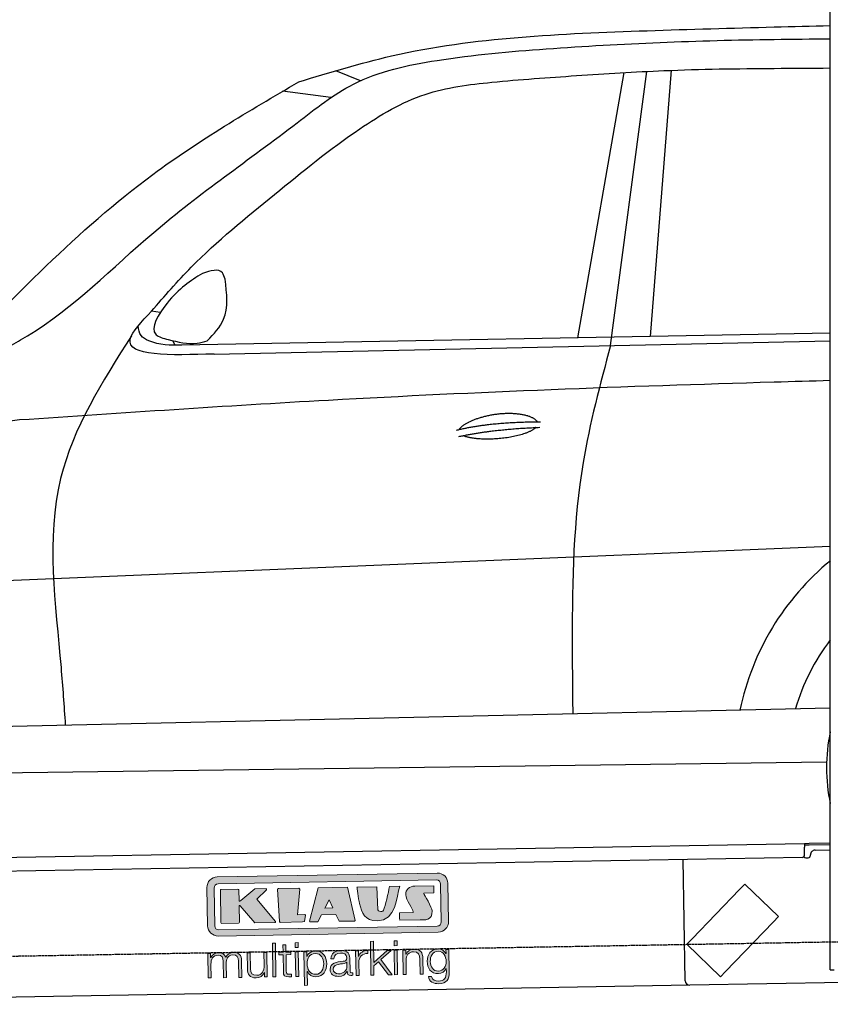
# Model space of a CAD drawing. Header units: millimetres. Extents: x 1067 to 6773, y 5791 to 11816.
# Tile 3 of 5: x 2709 to 4448, y 7998 to 10110. Entities that reach past the tile are written whole.
import ezdxf

# ---------------------------------------------------------------- set-up
doc = ezdxf.new("R2010")
doc.units = ezdxf.units.MM
doc.linetypes.add('GEN3', pattern=[6.25, 5, -1.25])
doc.layers.get('0').update_dxf_attribs({"lineweight": 25})
doc.layers.add('3', color=6, linetype='GEN3', lineweight=25)
doc.layers.add('Car', color=10, linetype='Continuous')
doc.layers.add('Logo', color=7, linetype='Continuous')

# ---------------------------------------------------------------- blocks, each defined once
blk = doc.blocks.new('KLAUS')
at = {"layer": 'Logo', "true_color": 0x7b7b7a}
h = blk.add_hatch(color=8, dxfattribs=at)
h.dxf.hatch_style = 2
edge = h.paths.add_edge_path()
edge.add_spline(control_points=[(3.6, 29.09), (2.88, 29.09), (2.3, 28.51), (2.3, 27.8), (2.3, 27.8), (2.3, 16.11), (2.3, 16.11), (2.3, 15.39), (2.88, 14.81), (3.6, 14.81), (3.6, 14.81), (71.16, 14.81), (71.16, 14.81), (71.88, 14.81), (72.46, 15.39), (72.46, 16.11), (72.46, 16.11), (72.46, 27.8), (72.46, 27.8), (72.46, 28.51), (71.88, 29.09), (71.16, 29.09), (71.16, 29.09), (3.6, 29.09), (3.6, 29.09), (3.6, 29.09), (3.6, 29.09), (3.6, 29.09)], knot_values=[0, 0, 0, 0, 1, 1, 1, 2, 2, 2, 3, 3, 3, 4, 4, 4, 5, 5, 5, 6, 6, 6, 7, 7, 7, 8, 8, 8, 9, 9, 9, 9], degree=3, periodic=0)
edge = h.paths.add_edge_path()
edge.add_spline(control_points=[(3.35, 31.23), (3.35, 31.23), (71.47, 31.23), (71.47, 31.23), (73.26, 31.23), (74.71, 29.77), (74.71, 27.99), (74.71, 27.99), (74.71, 16.17), (74.71, 16.17), (74.71, 14.38), (73.26, 12.93), (71.47, 12.93), (71.47, 12.93), (3.35, 12.93), (3.35, 12.93), (1.56, 12.93), (0.11, 14.38), (0.11, 16.17), (0.11, 16.17), (0.11, 27.99), (0.11, 27.99), (0.11, 29.77), (1.56, 31.23), (3.35, 31.23), (3.35, 31.23), (3.35, 31.23), (3.35, 31.23)], knot_values=[0, 0, 0, 0, 1, 1, 1, 2, 2, 2, 3, 3, 3, 4, 4, 4, 5, 5, 5, 6, 6, 6, 7, 7, 7, 8, 8, 8, 9, 9, 9, 9], degree=3, periodic=0)
h = blk.add_hatch(color=8, dxfattribs=at)
h.dxf.hatch_style = 2
edge = h.paths.add_edge_path()
edge.add_spline(control_points=[(4.5, 27.33), (4.5, 27.33), (9.7, 27.33), (9.7, 27.33), (9.84, 27.33), (9.96, 27.22), (9.96, 27.08), (9.96, 27.08), (9.96, 23.69), (9.96, 23.69), (9.96, 23.69), (9.94, 23.64), (10.04, 23.59), (10.14, 23.53), (10.2, 23.57), (10.2, 23.57), (10.2, 23.57), (10.51, 23.75), (10.51, 23.75), (10.51, 23.75), (14.94, 27.33), (14.94, 27.33), (14.94, 27.33), (18.41, 27.33), (18.41, 27.33), (18.41, 27.33), (18.49, 27.33), (18.56, 27.2), (18.65, 27.04), (18.53, 26.91), (18.53, 26.91), (18.53, 26.91), (15.49, 24.11), (15.49, 24.11), (15.49, 24.11), (21.14, 17.06), (21.14, 17.06), (21.14, 17.06), (21.13, 16.91), (21.13, 16.91), (21.08, 16.84), (20.99, 16.82), (20.99, 16.82), (20.99, 16.82), (14.7, 16.82), (14.7, 16.82), (14.7, 16.82), (10.26, 22.17), (10.26, 22.17), (10.26, 22.17), (10.19, 22.24), (10.08, 22.21), (9.97, 22.18), (9.96, 22.11), (9.96, 22.11), (9.96, 22.11), (9.96, 17.08), (9.96, 17.08), (9.96, 16.94), (9.84, 16.82), (9.7, 16.82), (9.7, 16.82), (4.5, 16.82), (4.5, 16.82), (4.36, 16.82), (4.25, 16.94), (4.25, 17.08), (4.25, 17.08), (4.25, 27.08), (4.25, 27.08), (4.25, 27.22), (4.36, 27.33), (4.5, 27.33), (4.5, 27.33), (4.5, 27.33), (4.5, 27.33)], knot_values=[0, 0, 0, 0, 1, 1, 1, 2, 2, 2, 3, 3, 3, 4, 4, 4, 5, 5, 5, 6, 6, 6, 7, 7, 7, 8, 8, 8, 9, 9, 9, 10, 10, 10, 11, 11, 11, 12, 12, 12, 13, 13, 13, 14, 14, 14, 15, 15, 15, 16, 16, 16, 17, 17, 17, 18, 18, 18, 19, 19, 19, 20, 20, 20, 21, 21, 21, 22, 22, 22, 23, 23, 23, 24, 24, 24, 25, 25, 25, 25], degree=3, periodic=0)
h = blk.add_hatch(color=8, dxfattribs=at)
h.dxf.hatch_style = 2
h.paths.add_polyline_path([(22.42, 17.06), (21.97, 27.15), (22.24, 27.33), (28.55, 27.33), (28.86, 26.97), (28.01, 19.08), (30.26, 19.07), (30.44, 18.95), (30.08, 16.95), (29.49, 16.82), (22.6, 16.82)])
h = blk.add_hatch(color=8, dxfattribs=at)
h.paths.add_polyline_path([(36.52, 21.01), (38.93, 21.01), (37.87, 23.57)])
h.paths.add_polyline_path([(34.52, 27.33), (43.65, 27.33), (45.76, 16.94), (45.57, 16.82), (40.83, 16.82), (39.89, 18.95), (35.42, 18.95), (34.27, 16.82), (31.78, 16.82), (31.66, 17)])
h = blk.add_hatch(color=8, dxfattribs=at)
h.dxf.hatch_style = 2
edge = h.paths.add_edge_path()
edge.add_spline(control_points=[(52.69, 27.32), (52.69, 27.32), (52.88, 20.14), (52.88, 20.14), (53.01, 19.89), (53.2, 19.77), (53.43, 19.71), (53.91, 19.59), (54.43, 19.57), (54.64, 20.03), (55.23, 21.34), (56.27, 25.45), (56.6, 27.33), (56.6, 27.33), (59.77, 27.33), (59.77, 27.33), (58.77, 23.9), (58.56, 16.82), (52.63, 16.76), (48.72, 16.72), (48.01, 19.35), (47.27, 22.24), (46.89, 23.68), (46.54, 27.33), (46.54, 27.33), (46.54, 27.33), (52.69, 27.32), (52.69, 27.32), (52.69, 27.32), (52.69, 27.32), (52.69, 27.32)], knot_values=[0, 0, 0, 0, 1, 1, 1, 2, 2, 2, 3, 3, 3, 4, 4, 4, 5, 5, 5, 6, 6, 6, 7, 7, 7, 8, 8, 8, 9, 9, 9, 10, 10, 10, 10], degree=3, periodic=0)
h = blk.add_hatch(color=8, dxfattribs=at)
h.dxf.hatch_style = 2
edge = h.paths.add_edge_path()
edge.add_spline(control_points=[(64.46, 27.33), (64.46, 27.33), (70.31, 27.33), (70.31, 27.33), (70.31, 26.52), (70.31, 26.02), (70.31, 25.12), (70.31, 25.12), (67.3, 25.12), (67.3, 25.12), (67.24, 25.04), (67.25, 25.11), (67.25, 24.91), (67.25, 24.88), (69.73, 20.38), (69.73, 19.57), (69.73, 16.4), (67.22, 16.81), (65.9, 16.82), (65.9, 16.82), (59.59, 16.82), (59.59, 16.82), (59.59, 17.76), (59.59, 18.23), (59.59, 19.14), (59.59, 19.14), (63.75, 19.14), (63.75, 19.14), (63.82, 19.22), (63.81, 19.11), (63.81, 19.31), (63.81, 20.32), (61.58, 23.06), (61.58, 24.63), (61.58, 26.33), (62.83, 27.34), (64.46, 27.33), (64.46, 27.33), (64.46, 27.33), (64.46, 27.33)], knot_values=[0, 0, 0, 0, 1, 1, 1, 2, 2, 2, 3, 3, 3, 4, 4, 4, 5, 5, 5, 6, 6, 6, 7, 7, 7, 8, 8, 8, 9, 9, 9, 10, 10, 10, 11, 11, 11, 12, 12, 12, 13, 13, 13, 13], degree=3, periodic=0)
at = {"layer": 'Logo', "true_color": 0xef7c00}
h = blk.add_hatch(color=30, dxfattribs=at)
h.dxf.hatch_style = 2
h.paths.add_polyline_path([(20.07, 0), (20.99, 0), (20.99, 10.45), (20.07, 10.45)])
h = blk.add_hatch(color=30, dxfattribs=at)
h.dxf.hatch_style = 2
edge = h.paths.add_edge_path()
edge.add_spline(control_points=[(24.22, 9.82), (24.22, 9.82), (23.3, 9.82), (23.3, 9.82), (23.3, 9.82), (23.3, 7.55), (23.3, 7.55), (23.3, 7.55), (21.98, 7.55), (21.98, 7.55), (21.98, 7.55), (21.98, 6.78), (21.98, 6.78), (21.98, 6.78), (23.3, 6.78), (23.3, 6.78), (23.3, 6.78), (23.3, 1.61), (23.3, 1.61), (23.28, 0.32), (23.71, -0.09), (24.94, -0.09), (25.22, -0.09), (25.48, -0.06), (25.76, -0.06), (25.76, -0.06), (25.76, 0.73), (25.76, 0.73), (25.5, 0.7), (25.23, 0.69), (24.97, 0.69), (24.31, 0.73), (24.22, 1.08), (24.22, 1.68), (24.22, 1.68), (24.22, 6.78), (24.22, 6.78), (24.22, 6.78), (25.76, 6.78), (25.76, 6.78), (25.76, 6.78), (25.76, 7.55), (25.76, 7.55), (25.76, 7.55), (24.22, 7.55), (24.22, 7.55), (24.22, 7.55), (24.22, 9.82), (24.22, 9.82), (24.22, 9.82), (24.22, 9.82), (24.22, 9.82)], knot_values=[0, 0, 0, 0, 1, 1, 1, 2, 2, 2, 3, 3, 3, 4, 4, 4, 5, 5, 5, 6, 6, 6, 7, 7, 7, 8, 8, 8, 9, 9, 9, 10, 10, 10, 11, 11, 11, 12, 12, 12, 13, 13, 13, 14, 14, 14, 15, 15, 15, 16, 16, 16, 17, 17, 17, 17], degree=3, periodic=0)
h = blk.add_hatch(color=30, dxfattribs=at)
h.paths.add_polyline_path([(27.1, 0), (28.03, 0), (28.03, 7.55), (27.1, 7.55)])
h.paths.add_polyline_path([(27.1, 8.98), (28.03, 8.98), (28.03, 10.45), (27.1, 10.45)])
h = blk.add_hatch(color=30, dxfattribs=at)
h.dxf.hatch_style = 2
h.paths.add_polyline_path([(50.4, 0), (51.32, 0), (51.32, 2.87), (52.82, 4.11), (55.8, 0), (56.96, 0), (53.52, 4.76), (56.74, 7.55), (55.51, 7.55), (51.32, 3.89), (51.32, 10.45), (50.4, 10.45)])
h = blk.add_hatch(color=30, dxfattribs=at)
h.paths.add_polyline_path([(57.74, 0), (58.66, 0), (58.66, 7.55), (57.74, 7.55)])
h.paths.add_polyline_path([(57.74, 8.98), (58.66, 8.98), (58.66, 10.45), (57.74, 10.45)])
h = blk.add_hatch(color=30, dxfattribs=at)
h.dxf.hatch_style = 2
edge = h.paths.add_edge_path()
edge.add_spline(control_points=[(0, 0), (0, 0), (0.92, 0), (0.92, 0), (0.92, 0), (0.92, 4.22), (0.92, 4.22), (0.94, 5.8), (1.58, 7), (3.18, 7), (4.35, 7), (4.77, 6.15), (4.76, 5.12), (4.76, 5.12), (4.76, 0), (4.76, 0), (4.76, 0), (5.68, 0), (5.68, 0), (5.68, 0), (5.68, 4.27), (5.68, 4.27), (5.68, 5.68), (6.14, 7), (7.73, 7), (9.05, 7), (9.52, 6.32), (9.52, 5.08), (9.52, 5.08), (9.52, 0), (9.52, 0), (9.52, 0), (10.44, 0), (10.44, 0), (10.44, 0), (10.44, 5.12), (10.44, 5.12), (10.44, 6.91), (9.59, 7.77), (7.94, 7.77), (6.94, 7.77), (5.99, 7.29), (5.54, 6.3), (5.26, 7.29), (4.36, 7.77), (3.37, 7.77), (2.17, 7.77), (1.38, 7.19), (0.89, 6.28), (0.89, 6.28), (0.85, 6.28), (0.85, 6.28), (0.85, 6.28), (0.85, 7.55), (0.85, 7.55), (0.85, 7.55), (0, 7.55), (0, 7.55), (0, 7.55), (0, 0), (0, 0), (0, 0), (0, 0), (0, 0)], knot_values=[0, 0, 0, 0, 1, 1, 1, 2, 2, 2, 3, 3, 3, 4, 4, 4, 5, 5, 5, 6, 6, 6, 7, 7, 7, 8, 8, 8, 9, 9, 9, 10, 10, 10, 11, 11, 11, 12, 12, 12, 13, 13, 13, 14, 14, 14, 15, 15, 15, 16, 16, 16, 17, 17, 17, 18, 18, 18, 19, 19, 19, 20, 20, 20, 21, 21, 21, 21], degree=3, periodic=0)
h = blk.add_hatch(color=30, dxfattribs=at)
h.dxf.hatch_style = 2
edge = h.paths.add_edge_path()
edge.add_spline(control_points=[(18.31, 7.55), (18.31, 7.55), (17.39, 7.55), (17.39, 7.55), (17.39, 7.55), (17.39, 3.59), (17.39, 3.59), (17.39, 2.05), (16.7, 0.56), (15.12, 0.56), (13.66, 0.56), (13.15, 1.27), (13.1, 2.64), (13.1, 2.64), (13.1, 7.55), (13.1, 7.55), (13.1, 7.55), (12.18, 7.55), (12.18, 7.55), (12.18, 7.55), (12.18, 2.65), (12.18, 2.65), (12.18, 0.89), (12.93, -0.22), (14.83, -0.22), (15.96, -0.22), (16.95, 0.35), (17.44, 1.36), (17.44, 1.36), (17.47, 1.36), (17.47, 1.36), (17.47, 1.36), (17.47, 0), (17.47, 0), (17.47, 0), (18.31, 0), (18.31, 0), (18.31, 0), (18.31, 7.55), (18.31, 7.55), (18.31, 7.55), (18.31, 7.55), (18.31, 7.55)], knot_values=[0, 0, 0, 0, 1, 1, 1, 2, 2, 2, 3, 3, 3, 4, 4, 4, 5, 5, 5, 6, 6, 6, 7, 7, 7, 8, 8, 8, 9, 9, 9, 10, 10, 10, 11, 11, 11, 12, 12, 12, 13, 13, 13, 14, 14, 14, 14], degree=3, periodic=0)
h = blk.add_hatch(color=30, dxfattribs=at)
edge = h.paths.add_edge_path()
edge.add_spline(control_points=[(35.84, 3.78), (35.84, 2.21), (35.12, 0.56), (33.37, 0.56), (31.4, 0.56), (30.72, 2.21), (30.72, 3.78), (30.72, 5.49), (31.33, 7), (33.37, 7), (35.12, 7), (35.84, 5.34), (35.84, 3.78), (35.84, 3.78), (35.84, 3.78), (35.84, 3.78)], knot_values=[0, 0, 0, 0, 1, 1, 1, 2, 2, 2, 3, 3, 3, 4, 4, 4, 5, 5, 5, 5], degree=3, periodic=0)
edge = h.paths.add_edge_path()
edge.add_spline(control_points=[(29.79, -2.8), (29.79, -2.8), (30.72, -2.8), (30.72, -2.8), (30.72, -2.8), (30.72, 1.43), (30.72, 1.43), (30.72, 1.43), (30.74, 1.43), (30.74, 1.43), (31.14, 0.35), (32.24, -0.22), (33.37, -0.22), (35.66, -0.22), (36.76, 1.64), (36.76, 3.78), (36.76, 5.91), (35.66, 7.77), (33.37, 7.77), (32.15, 7.77), (31.1, 7.14), (30.67, 6.12), (30.67, 6.12), (30.64, 6.12), (30.64, 6.12), (30.64, 6.12), (30.64, 7.55), (30.64, 7.55), (30.64, 7.55), (29.79, 7.55), (29.79, 7.55), (29.79, 7.55), (29.79, -2.8), (29.79, -2.8), (29.79, -2.8), (29.79, -2.8), (29.79, -2.8)], knot_values=[0, 0, 0, 0, 1, 1, 1, 2, 2, 2, 3, 3, 3, 4, 4, 4, 5, 5, 5, 6, 6, 6, 7, 7, 7, 8, 8, 8, 9, 9, 9, 10, 10, 10, 11, 11, 11, 12, 12, 12, 12], degree=3, periodic=0)
h = blk.add_hatch(color=30, dxfattribs=at)
edge = h.paths.add_edge_path()
edge.add_spline(control_points=[(43.03, 2.93), (43.04, 1.45), (41.8, 0.56), (40.39, 0.56), (39.53, 0.56), (38.71, 1.13), (38.71, 2.05), (38.71, 3.53), (40.66, 3.51), (42.22, 3.79), (42.47, 3.84), (42.88, 3.91), (43, 4.13), (43, 4.13), (43.03, 4.13), (43.03, 4.13), (43.03, 4.13), (43.03, 2.93), (43.03, 2.93), (43.03, 2.93), (43.03, 2.93), (43.03, 2.93)], knot_values=[0, 0, 0, 0, 1, 1, 1, 2, 2, 2, 3, 3, 3, 4, 4, 4, 5, 5, 5, 6, 6, 6, 7, 7, 7, 7], degree=3, periodic=0)
edge = h.paths.add_edge_path()
edge.add_spline(control_points=[(39.03, 5.24), (39.06, 6.47), (39.91, 7), (41.05, 7), (42.14, 7), (43.03, 6.69), (43.03, 5.45), (43.03, 4.61), (42.6, 4.51), (41.84, 4.42), (39.85, 4.19), (37.79, 4.11), (37.79, 1.99), (37.79, 0.47), (38.93, -0.22), (40.32, -0.22), (41.77, -0.22), (42.43, 0.34), (43.07, 1.32), (43.07, 1.32), (43.1, 1.32), (43.1, 1.32), (43.1, 0.53), (43.25, 0), (44.19, 0), (44.43, 0), (44.58, 0.01), (44.79, 0.06), (44.79, 0.06), (44.79, 0.83), (44.79, 0.83), (44.71, 0.81), (44.6, 0.78), (44.49, 0.78), (44.13, 0.78), (43.95, 0.98), (43.95, 1.33), (43.95, 1.33), (43.95, 5.34), (43.95, 5.34), (43.95, 7.36), (42.5, 7.77), (41.17, 7.77), (39.44, 7.77), (38.2, 7.01), (38.11, 5.24), (38.11, 5.24), (39.03, 5.24), (39.03, 5.24), (39.03, 5.24), (39.03, 5.24), (39.03, 5.24)], knot_values=[0, 0, 0, 0, 1, 1, 1, 2, 2, 2, 3, 3, 3, 4, 4, 4, 5, 5, 5, 6, 6, 6, 7, 7, 7, 8, 8, 8, 9, 9, 9, 10, 10, 10, 11, 11, 11, 12, 12, 12, 13, 13, 13, 14, 14, 14, 15, 15, 15, 16, 16, 16, 17, 17, 17, 17], degree=3, periodic=0)
h = blk.add_hatch(color=30, dxfattribs=at)
h.dxf.hatch_style = 2
edge = h.paths.add_edge_path()
edge.add_spline(control_points=[(45.79, 0), (45.79, 0), (46.71, 0), (46.71, 0), (46.71, 0), (46.71, 4.03), (46.71, 4.03), (46.71, 5.59), (47.85, 6.82), (49.52, 6.73), (49.52, 6.73), (49.52, 7.66), (49.52, 7.66), (48.16, 7.72), (47.14, 7), (46.67, 5.78), (46.67, 5.78), (46.64, 5.78), (46.64, 5.78), (46.64, 5.78), (46.64, 7.55), (46.64, 7.55), (46.64, 7.55), (45.79, 7.55), (45.79, 7.55), (45.79, 7.55), (45.79, 0), (45.79, 0), (45.79, 0), (45.79, 0), (45.79, 0)], knot_values=[0, 0, 0, 0, 1, 1, 1, 2, 2, 2, 3, 3, 3, 4, 4, 4, 5, 5, 5, 6, 6, 6, 7, 7, 7, 8, 8, 8, 9, 9, 9, 10, 10, 10, 10], degree=3, periodic=0)
h = blk.add_hatch(color=30, dxfattribs=at)
h.dxf.hatch_style = 2
edge = h.paths.add_edge_path()
edge.add_spline(control_points=[(60.41, 0), (60.41, 0), (61.33, 0), (61.33, 0), (61.33, 0), (61.33, 4.41), (61.33, 4.41), (61.36, 5.89), (62.24, 7), (63.7, 7), (65.2, 7), (65.62, 6.02), (65.62, 4.71), (65.62, 4.71), (65.62, 0), (65.62, 0), (65.62, 0), (66.54, 0), (66.54, 0), (66.54, 0), (66.54, 4.86), (66.54, 4.86), (66.54, 6.66), (65.9, 7.77), (63.78, 7.77), (62.71, 7.77), (61.7, 7.16), (61.36, 6.25), (61.36, 6.25), (61.33, 6.25), (61.33, 6.25), (61.33, 6.25), (61.33, 7.55), (61.33, 7.55), (61.33, 7.55), (60.41, 7.55), (60.41, 7.55), (60.41, 7.55), (60.41, 0), (60.41, 0), (60.41, 0), (60.41, 0), (60.41, 0)], knot_values=[0, 0, 0, 0, 1, 1, 1, 2, 2, 2, 3, 3, 3, 4, 4, 4, 5, 5, 5, 6, 6, 6, 7, 7, 7, 8, 8, 8, 9, 9, 9, 10, 10, 10, 11, 11, 11, 12, 12, 12, 13, 13, 13, 14, 14, 14, 14], degree=3, periodic=0)
h = blk.add_hatch(color=30, dxfattribs=at)
edge = h.paths.add_edge_path()
edge.add_spline(control_points=[(71.32, 0.86), (69.62, 0.86), (68.83, 2.34), (68.83, 3.86), (68.83, 5.43), (69.56, 7), (71.32, 7), (73.06, 7), (73.75, 5.34), (73.75, 3.86), (73.75, 2.33), (72.91, 0.86), (71.32, 0.86), (71.32, 0.86), (71.32, 0.86), (71.32, 0.86)], knot_values=[0, 0, 0, 0, 1, 1, 1, 2, 2, 2, 3, 3, 3, 4, 4, 4, 5, 5, 5, 5], degree=3, periodic=0)
edge = h.paths.add_edge_path()
edge.add_spline(control_points=[(74.67, 7.55), (74.67, 7.55), (73.75, 7.55), (73.75, 7.55), (73.75, 7.55), (73.75, 6.25), (73.75, 6.25), (73.75, 6.25), (73.72, 6.25), (73.72, 6.25), (73.35, 7.09), (72.41, 7.77), (71.32, 7.77), (69.13, 7.77), (67.9, 6.05), (67.9, 3.97), (67.9, 1.82), (68.9, 0.09), (71.32, 0.09), (72.4, 0.09), (73.29, 0.72), (73.72, 1.64), (73.72, 1.64), (73.75, 1.64), (73.75, 1.64), (73.75, 1.64), (73.75, 0.61), (73.75, 0.61), (73.75, -1.23), (73.01, -2.24), (71.32, -2.24), (70.29, -2.24), (69.31, -1.85), (69.1, -0.73), (69.1, -0.73), (68.18, -0.73), (68.18, -0.73), (68.31, -2.34), (69.81, -3.02), (71.32, -3.02), (73.79, -3.02), (74.65, -1.64), (74.67, 0.61), (74.67, 0.61), (74.67, 7.55), (74.67, 7.55), (74.67, 7.55), (74.67, 7.55), (74.67, 7.55)], knot_values=[0, 0, 0, 0, 1, 1, 1, 2, 2, 2, 3, 3, 3, 4, 4, 4, 5, 5, 5, 6, 6, 6, 7, 7, 7, 8, 8, 8, 9, 9, 9, 10, 10, 10, 11, 11, 11, 12, 12, 12, 13, 13, 13, 14, 14, 14, 15, 15, 15, 16, 16, 16, 16], degree=3, periodic=0)
at = {"layer": 'Logo', "lineweight": 0}
for points in [[(22.42, 17.06), (21.97, 27.15), (22.24, 27.33), (28.55, 27.33), (28.86, 26.97), (28.01, 19.08), (30.26, 19.07), (30.44, 18.95), (30.08, 16.95), (29.49, 16.82), (22.6, 16.82), (22.42, 17.06), (22.42, 17.06)], [(34.52, 27.33), (43.65, 27.33), (45.76, 16.94), (45.57, 16.82), (40.83, 16.82), (39.89, 18.95), (35.42, 18.95), (34.27, 16.82), (31.78, 16.82), (31.66, 17), (34.52, 27.33), (34.52, 27.33)], [(36.52, 21.01), (38.93, 21.01), (37.87, 23.57), (36.52, 21.01), (36.52, 21.01)], [(20.07, 0), (20.99, 0), (20.99, 10.45), (20.07, 10.45), (20.07, 0), (20.07, 0)], [(27.1, 8.98), (28.03, 8.98), (28.03, 10.45), (27.1, 10.45), (27.1, 8.98), (27.1, 8.98)], [(50.4, 0), (51.32, 0), (51.32, 2.87), (52.82, 4.11), (55.8, 0), (56.96, 0), (53.52, 4.76), (56.74, 7.55), (55.51, 7.55), (51.32, 3.89), (51.32, 10.45), (50.4, 10.45), (50.4, 0), (50.4, 0)], [(57.74, 8.98), (58.66, 8.98), (58.66, 10.45), (57.74, 10.45), (57.74, 8.98), (57.74, 8.98)], [(27.1, 0), (28.03, 0), (28.03, 7.55), (27.1, 7.55), (27.1, 0), (27.1, 0)], [(57.74, 0), (58.66, 0), (58.66, 7.55), (57.74, 7.55), (57.74, 0), (57.74, 0)]]:
    blk.add_lwpolyline(points, dxfattribs=at)
for points, knots in [([(3.35, 31.23), (3.35, 31.23), (71.47, 31.23), (71.47, 31.23), (73.26, 31.23), (74.71, 29.77), (74.71, 27.99), (74.71, 27.99), (74.71, 16.17), (74.71, 16.17), (74.71, 14.38), (73.26, 12.93), (71.47, 12.93), (71.47, 12.93), (3.35, 12.93), (3.35, 12.93), (1.56, 12.93), (0.11, 14.38), (0.11, 16.17), (0.11, 16.17), (0.11, 27.99), (0.11, 27.99), (0.11, 29.77), (1.56, 31.23), (3.35, 31.23), (3.35, 31.23), (3.35, 31.23), (3.35, 31.23)], [0, 0, 0, 0, 1, 1, 1, 2, 2, 2, 3, 3, 3, 4, 4, 4, 5, 5, 5, 6, 6, 6, 7, 7, 7, 8, 8, 8, 9, 9, 9, 9]), ([(3.6, 29.09), (2.88, 29.09), (2.3, 28.51), (2.3, 27.8), (2.3, 27.8), (2.3, 16.11), (2.3, 16.11), (2.3, 15.39), (2.88, 14.81), (3.6, 14.81), (3.6, 14.81), (71.16, 14.81), (71.16, 14.81), (71.88, 14.81), (72.46, 15.39), (72.46, 16.11), (72.46, 16.11), (72.46, 27.8), (72.46, 27.8), (72.46, 28.51), (71.88, 29.09), (71.16, 29.09), (71.16, 29.09), (3.6, 29.09), (3.6, 29.09), (3.6, 29.09), (3.6, 29.09), (3.6, 29.09)], [0, 0, 0, 0, 1, 1, 1, 2, 2, 2, 3, 3, 3, 4, 4, 4, 5, 5, 5, 6, 6, 6, 7, 7, 7, 8, 8, 8, 9, 9, 9, 9]), ([(4.5, 27.33), (4.5, 27.33), (9.7, 27.33), (9.7, 27.33), (9.84, 27.33), (9.96, 27.22), (9.96, 27.08), (9.96, 27.08), (9.96, 23.69), (9.96, 23.69), (9.96, 23.69), (9.94, 23.64), (10.04, 23.59), (10.14, 23.53), (10.2, 23.57), (10.2, 23.57), (10.2, 23.57), (10.51, 23.75), (10.51, 23.75), (10.51, 23.75), (14.94, 27.33), (14.94, 27.33), (14.94, 27.33), (18.41, 27.33), (18.41, 27.33), (18.41, 27.33), (18.49, 27.33), (18.56, 27.2), (18.65, 27.04), (18.53, 26.91), (18.53, 26.91), (18.53, 26.91), (15.49, 24.11), (15.49, 24.11), (15.49, 24.11), (21.14, 17.06), (21.14, 17.06), (21.14, 17.06), (21.13, 16.91), (21.13, 16.91), (21.08, 16.84), (20.99, 16.82), (20.99, 16.82), (20.99, 16.82), (14.7, 16.82), (14.7, 16.82), (14.7, 16.82), (10.26, 22.17), (10.26, 22.17), (10.26, 22.17), (10.19, 22.24), (10.08, 22.21), (9.97, 22.18), (9.96, 22.11), (9.96, 22.11), (9.96, 22.11), (9.96, 17.08), (9.96, 17.08), (9.96, 16.94), (9.84, 16.82), (9.7, 16.82), (9.7, 16.82), (4.5, 16.82), (4.5, 16.82), (4.36, 16.82), (4.25, 16.94), (4.25, 17.08), (4.25, 17.08), (4.25, 27.08), (4.25, 27.08), (4.25, 27.22), (4.36, 27.33), (4.5, 27.33), (4.5, 27.33), (4.5, 27.33), (4.5, 27.33)], [0, 0, 0, 0, 1, 1, 1, 2, 2, 2, 3, 3, 3, 4, 4, 4, 5, 5, 5, 6, 6, 6, 7, 7, 7, 8, 8, 8, 9, 9, 9, 10, 10, 10, 11, 11, 11, 12, 12, 12, 13, 13, 13, 14, 14, 14, 15, 15, 15, 16, 16, 16, 17, 17, 17, 18, 18, 18, 19, 19, 19, 20, 20, 20, 21, 21, 21, 22, 22, 22, 23, 23, 23, 24, 24, 24, 25, 25, 25, 25]), ([(52.69, 27.32), (52.69, 27.32), (52.88, 20.14), (52.88, 20.14), (53.01, 19.89), (53.2, 19.77), (53.43, 19.71), (53.91, 19.59), (54.43, 19.57), (54.64, 20.03), (55.23, 21.34), (56.27, 25.45), (56.6, 27.33), (56.6, 27.33), (59.77, 27.33), (59.77, 27.33), (58.77, 23.9), (58.56, 16.82), (52.63, 16.76), (48.72, 16.72), (48.01, 19.35), (47.27, 22.24), (46.89, 23.68), (46.54, 27.33), (46.54, 27.33), (46.54, 27.33), (52.69, 27.32), (52.69, 27.32), (52.69, 27.32), (52.69, 27.32), (52.69, 27.32)], [0, 0, 0, 0, 1, 1, 1, 2, 2, 2, 3, 3, 3, 4, 4, 4, 5, 5, 5, 6, 6, 6, 7, 7, 7, 8, 8, 8, 9, 9, 9, 10, 10, 10, 10]), ([(64.46, 27.33), (64.46, 27.33), (70.31, 27.33), (70.31, 27.33), (70.31, 26.52), (70.31, 26.02), (70.31, 25.12), (70.31, 25.12), (67.3, 25.12), (67.3, 25.12), (67.24, 25.04), (67.25, 25.11), (67.25, 24.91), (67.25, 24.88), (69.73, 20.38), (69.73, 19.57), (69.73, 16.4), (67.22, 16.81), (65.9, 16.82), (65.9, 16.82), (59.59, 16.82), (59.59, 16.82), (59.59, 17.76), (59.59, 18.23), (59.59, 19.14), (59.59, 19.14), (63.75, 19.14), (63.75, 19.14), (63.82, 19.22), (63.81, 19.11), (63.81, 19.31), (63.81, 20.32), (61.58, 23.06), (61.58, 24.63), (61.58, 26.33), (62.83, 27.34), (64.46, 27.33), (64.46, 27.33), (64.46, 27.33), (64.46, 27.33)], [0, 0, 0, 0, 1, 1, 1, 2, 2, 2, 3, 3, 3, 4, 4, 4, 5, 5, 5, 6, 6, 6, 7, 7, 7, 8, 8, 8, 9, 9, 9, 10, 10, 10, 11, 11, 11, 12, 12, 12, 13, 13, 13, 13]), ([(24.22, 9.82), (24.22, 9.82), (23.3, 9.82), (23.3, 9.82), (23.3, 9.82), (23.3, 7.55), (23.3, 7.55), (23.3, 7.55), (21.98, 7.55), (21.98, 7.55), (21.98, 7.55), (21.98, 6.78), (21.98, 6.78), (21.98, 6.78), (23.3, 6.78), (23.3, 6.78), (23.3, 6.78), (23.3, 1.61), (23.3, 1.61), (23.28, 0.32), (23.71, -0.09), (24.94, -0.09), (25.22, -0.09), (25.48, -0.06), (25.76, -0.06), (25.76, -0.06), (25.76, 0.73), (25.76, 0.73), (25.5, 0.7), (25.23, 0.69), (24.97, 0.69), (24.31, 0.73), (24.22, 1.08), (24.22, 1.68), (24.22, 1.68), (24.22, 6.78), (24.22, 6.78), (24.22, 6.78), (25.76, 6.78), (25.76, 6.78), (25.76, 6.78), (25.76, 7.55), (25.76, 7.55), (25.76, 7.55), (24.22, 7.55), (24.22, 7.55), (24.22, 7.55), (24.22, 9.82), (24.22, 9.82), (24.22, 9.82), (24.22, 9.82), (24.22, 9.82)], [0, 0, 0, 0, 1, 1, 1, 2, 2, 2, 3, 3, 3, 4, 4, 4, 5, 5, 5, 6, 6, 6, 7, 7, 7, 8, 8, 8, 9, 9, 9, 10, 10, 10, 11, 11, 11, 12, 12, 12, 13, 13, 13, 14, 14, 14, 15, 15, 15, 16, 16, 16, 17, 17, 17, 17]), ([(0, 0), (0, 0), (0.92, 0), (0.92, 0), (0.92, 0), (0.92, 4.22), (0.92, 4.22), (0.94, 5.8), (1.58, 7), (3.18, 7), (4.35, 7), (4.77, 6.15), (4.76, 5.12), (4.76, 5.12), (4.76, 0), (4.76, 0), (4.76, 0), (5.68, 0), (5.68, 0), (5.68, 0), (5.68, 4.27), (5.68, 4.27), (5.68, 5.68), (6.14, 7), (7.73, 7), (9.05, 7), (9.52, 6.32), (9.52, 5.08), (9.52, 5.08), (9.52, 0), (9.52, 0), (9.52, 0), (10.44, 0), (10.44, 0), (10.44, 0), (10.44, 5.12), (10.44, 5.12), (10.44, 6.91), (9.59, 7.77), (7.94, 7.77), (6.94, 7.77), (5.99, 7.29), (5.54, 6.3), (5.26, 7.29), (4.36, 7.77), (3.37, 7.77), (2.17, 7.77), (1.38, 7.19), (0.89, 6.28), (0.89, 6.28), (0.85, 6.28), (0.85, 6.28), (0.85, 6.28), (0.85, 7.55), (0.85, 7.55), (0.85, 7.55), (0, 7.55), (0, 7.55), (0, 7.55), (0, 0), (0, 0), (0, 0), (0, 0), (0, 0)], [0, 0, 0, 0, 1, 1, 1, 2, 2, 2, 3, 3, 3, 4, 4, 4, 5, 5, 5, 6, 6, 6, 7, 7, 7, 8, 8, 8, 9, 9, 9, 10, 10, 10, 11, 11, 11, 12, 12, 12, 13, 13, 13, 14, 14, 14, 15, 15, 15, 16, 16, 16, 17, 17, 17, 18, 18, 18, 19, 19, 19, 20, 20, 20, 21, 21, 21, 21]), ([(18.31, 7.55), (18.31, 7.55), (17.39, 7.55), (17.39, 7.55), (17.39, 7.55), (17.39, 3.59), (17.39, 3.59), (17.39, 2.05), (16.7, 0.56), (15.12, 0.56), (13.66, 0.56), (13.15, 1.27), (13.1, 2.64), (13.1, 2.64), (13.1, 7.55), (13.1, 7.55), (13.1, 7.55), (12.18, 7.55), (12.18, 7.55), (12.18, 7.55), (12.18, 2.65), (12.18, 2.65), (12.18, 0.89), (12.93, -0.22), (14.83, -0.22), (15.96, -0.22), (16.95, 0.35), (17.44, 1.36), (17.44, 1.36), (17.47, 1.36), (17.47, 1.36), (17.47, 1.36), (17.47, 0), (17.47, 0), (17.47, 0), (18.31, 0), (18.31, 0), (18.31, 0), (18.31, 7.55), (18.31, 7.55), (18.31, 7.55), (18.31, 7.55), (18.31, 7.55)], [0, 0, 0, 0, 1, 1, 1, 2, 2, 2, 3, 3, 3, 4, 4, 4, 5, 5, 5, 6, 6, 6, 7, 7, 7, 8, 8, 8, 9, 9, 9, 10, 10, 10, 11, 11, 11, 12, 12, 12, 13, 13, 13, 14, 14, 14, 14]), ([(29.79, -2.8), (29.79, -2.8), (30.72, -2.8), (30.72, -2.8), (30.72, -2.8), (30.72, 1.43), (30.72, 1.43), (30.72, 1.43), (30.74, 1.43), (30.74, 1.43), (31.14, 0.35), (32.24, -0.22), (33.37, -0.22), (35.66, -0.22), (36.76, 1.64), (36.76, 3.78), (36.76, 5.91), (35.66, 7.77), (33.37, 7.77), (32.15, 7.77), (31.1, 7.14), (30.67, 6.12), (30.67, 6.12), (30.64, 6.12), (30.64, 6.12), (30.64, 6.12), (30.64, 7.55), (30.64, 7.55), (30.64, 7.55), (29.79, 7.55), (29.79, 7.55), (29.79, 7.55), (29.79, -2.8), (29.79, -2.8), (29.79, -2.8), (29.79, -2.8), (29.79, -2.8)], [0, 0, 0, 0, 1, 1, 1, 2, 2, 2, 3, 3, 3, 4, 4, 4, 5, 5, 5, 6, 6, 6, 7, 7, 7, 8, 8, 8, 9, 9, 9, 10, 10, 10, 11, 11, 11, 12, 12, 12, 12]), ([(35.84, 3.78), (35.84, 2.21), (35.12, 0.56), (33.37, 0.56), (31.4, 0.56), (30.72, 2.21), (30.72, 3.78), (30.72, 5.49), (31.33, 7), (33.37, 7), (35.12, 7), (35.84, 5.34), (35.84, 3.78), (35.84, 3.78), (35.84, 3.78), (35.84, 3.78)], [0, 0, 0, 0, 1, 1, 1, 2, 2, 2, 3, 3, 3, 4, 4, 4, 5, 5, 5, 5]), ([(39.03, 5.24), (39.06, 6.47), (39.91, 7), (41.05, 7), (42.14, 7), (43.03, 6.69), (43.03, 5.45), (43.03, 4.61), (42.6, 4.51), (41.84, 4.42), (39.85, 4.19), (37.79, 4.11), (37.79, 1.99), (37.79, 0.47), (38.93, -0.22), (40.32, -0.22), (41.77, -0.22), (42.43, 0.34), (43.07, 1.32), (43.07, 1.32), (43.1, 1.32), (43.1, 1.32), (43.1, 0.53), (43.25, 0), (44.19, 0), (44.43, 0), (44.58, 0.01), (44.79, 0.06), (44.79, 0.06), (44.79, 0.83), (44.79, 0.83), (44.71, 0.81), (44.6, 0.78), (44.49, 0.78), (44.13, 0.78), (43.95, 0.98), (43.95, 1.33), (43.95, 1.33), (43.95, 5.34), (43.95, 5.34), (43.95, 7.36), (42.5, 7.77), (41.17, 7.77), (39.44, 7.77), (38.2, 7.01), (38.11, 5.24), (38.11, 5.24), (39.03, 5.24), (39.03, 5.24), (39.03, 5.24), (39.03, 5.24), (39.03, 5.24)], [0, 0, 0, 0, 1, 1, 1, 2, 2, 2, 3, 3, 3, 4, 4, 4, 5, 5, 5, 6, 6, 6, 7, 7, 7, 8, 8, 8, 9, 9, 9, 10, 10, 10, 11, 11, 11, 12, 12, 12, 13, 13, 13, 14, 14, 14, 15, 15, 15, 16, 16, 16, 17, 17, 17, 17]), ([(45.79, 0), (45.79, 0), (46.71, 0), (46.71, 0), (46.71, 0), (46.71, 4.03), (46.71, 4.03), (46.71, 5.59), (47.85, 6.82), (49.52, 6.73), (49.52, 6.73), (49.52, 7.66), (49.52, 7.66), (48.16, 7.72), (47.14, 7), (46.67, 5.78), (46.67, 5.78), (46.64, 5.78), (46.64, 5.78), (46.64, 5.78), (46.64, 7.55), (46.64, 7.55), (46.64, 7.55), (45.79, 7.55), (45.79, 7.55), (45.79, 7.55), (45.79, 0), (45.79, 0), (45.79, 0), (45.79, 0), (45.79, 0)], [0, 0, 0, 0, 1, 1, 1, 2, 2, 2, 3, 3, 3, 4, 4, 4, 5, 5, 5, 6, 6, 6, 7, 7, 7, 8, 8, 8, 9, 9, 9, 10, 10, 10, 10]), ([(60.41, 0), (60.41, 0), (61.33, 0), (61.33, 0), (61.33, 0), (61.33, 4.41), (61.33, 4.41), (61.36, 5.89), (62.24, 7), (63.7, 7), (65.2, 7), (65.62, 6.02), (65.62, 4.71), (65.62, 4.71), (65.62, 0), (65.62, 0), (65.62, 0), (66.54, 0), (66.54, 0), (66.54, 0), (66.54, 4.86), (66.54, 4.86), (66.54, 6.66), (65.9, 7.77), (63.78, 7.77), (62.71, 7.77), (61.7, 7.16), (61.36, 6.25), (61.36, 6.25), (61.33, 6.25), (61.33, 6.25), (61.33, 6.25), (61.33, 7.55), (61.33, 7.55), (61.33, 7.55), (60.41, 7.55), (60.41, 7.55), (60.41, 7.55), (60.41, 0), (60.41, 0), (60.41, 0), (60.41, 0), (60.41, 0)], [0, 0, 0, 0, 1, 1, 1, 2, 2, 2, 3, 3, 3, 4, 4, 4, 5, 5, 5, 6, 6, 6, 7, 7, 7, 8, 8, 8, 9, 9, 9, 10, 10, 10, 11, 11, 11, 12, 12, 12, 13, 13, 13, 14, 14, 14, 14]), ([(74.67, 7.55), (74.67, 7.55), (73.75, 7.55), (73.75, 7.55), (73.75, 7.55), (73.75, 6.25), (73.75, 6.25), (73.75, 6.25), (73.72, 6.25), (73.72, 6.25), (73.35, 7.09), (72.41, 7.77), (71.32, 7.77), (69.13, 7.77), (67.9, 6.05), (67.9, 3.97), (67.9, 1.82), (68.9, 0.09), (71.32, 0.09), (72.4, 0.09), (73.29, 0.72), (73.72, 1.64), (73.72, 1.64), (73.75, 1.64), (73.75, 1.64), (73.75, 1.64), (73.75, 0.61), (73.75, 0.61), (73.75, -1.23), (73.01, -2.24), (71.32, -2.24), (70.29, -2.24), (69.31, -1.85), (69.1, -0.73), (69.1, -0.73), (68.18, -0.73), (68.18, -0.73), (68.31, -2.34), (69.81, -3.02), (71.32, -3.02), (73.79, -3.02), (74.65, -1.64), (74.67, 0.61), (74.67, 0.61), (74.67, 7.55), (74.67, 7.55), (74.67, 7.55), (74.67, 7.55), (74.67, 7.55)], [0, 0, 0, 0, 1, 1, 1, 2, 2, 2, 3, 3, 3, 4, 4, 4, 5, 5, 5, 6, 6, 6, 7, 7, 7, 8, 8, 8, 9, 9, 9, 10, 10, 10, 11, 11, 11, 12, 12, 12, 13, 13, 13, 14, 14, 14, 15, 15, 15, 16, 16, 16, 16]), ([(71.32, 0.86), (69.62, 0.86), (68.83, 2.34), (68.83, 3.86), (68.83, 5.43), (69.56, 7), (71.32, 7), (73.06, 7), (73.75, 5.34), (73.75, 3.86), (73.75, 2.33), (72.91, 0.86), (71.32, 0.86), (71.32, 0.86), (71.32, 0.86), (71.32, 0.86)], [0, 0, 0, 0, 1, 1, 1, 2, 2, 2, 3, 3, 3, 4, 4, 4, 5, 5, 5, 5]), ([(43.03, 2.93), (43.04, 1.45), (41.8, 0.56), (40.39, 0.56), (39.53, 0.56), (38.71, 1.13), (38.71, 2.05), (38.71, 3.53), (40.66, 3.51), (42.22, 3.79), (42.47, 3.84), (42.88, 3.91), (43, 4.13), (43, 4.13), (43.03, 4.13), (43.03, 4.13), (43.03, 4.13), (43.03, 2.93), (43.03, 2.93), (43.03, 2.93), (43.03, 2.93), (43.03, 2.93)], [0, 0, 0, 0, 1, 1, 1, 2, 2, 2, 3, 3, 3, 4, 4, 4, 5, 5, 5, 6, 6, 6, 7, 7, 7, 7])]:
    blk.add_open_spline(points, degree=3, knots=knots, dxfattribs=at)

msp = doc.modelspace()

# ---------------------------------------------------------------- linework, layer by layer
for p, q in [((4447.6, 8072.5), (4447.6, 10169.5)), ((1732.8, 8297.1), (4392.1, 8343.5)), ((4392.1, 8343.5), (4402.1, 8343.7)), ((4392.1, 8343.5), (4392.2, 8335.5)), ((4402.2, 8339.7), (4392.2, 8339.5)), ((4402.1, 8343.7), (4447.6, 8344.5)), ((4447.6, 8340.5), (4402.2, 8339.7)), ((4392.5, 8318.5), (4392.2, 8335.5)), ((4405, 8317.7), (4405, 8318.7)), ((4414.8, 8328.9), (4447.6, 8329.5)), ((4387.6, 8313.4), (1732.8, 8267.1)), ((4136.2, 8049), (4131.7, 8308.9)), ((4395.1, 8312.5), (4400.1, 8312.6)), ((4264.2, 8255.8), (4253.1, 8244.3)), ((4264.2, 8255.8), (4336.1, 8186.4)), ((4150.9, 8138.6), (4253.1, 8244.3)), ((4297.2, 8224.6), (4303.7, 8218.3)), ((4325, 8174.8), (4222.9, 8069.1)), ((4325, 8174.8), (4336.1, 8186.4)), ((4150.9, 8138.6), (4139.8, 8127.1)), ((4211.8, 8057.6), (4139.8, 8127.1)), ((4447.6, 8072.5), (4447.6, 8097.5)), ((4211.8, 8057.6), (4222.9, 8069.1)), ((4447.6, 8072.5), (4455.6, 8072.5)), ((4476.5, 8044.9), (4146.4, 8039.2)), ((4146.4, 8039.2), (1812.8, 7998.4))]:
    msp.add_line(p, q)
for centre, radius, start, end in [((4387.5, 8318.4), 5, 271, 1), ((4415, 8318.9), 10, 91, 181), ((4395, 8317.5), 5, 214.2367, 271), ((4400, 8317.6), 5, 271, 1), ((4296.6, 8223.9), 1, 46, 106), ((4303, 8217.6), 1, 346, 46), ((4146.2, 8049.2), 10, 181, 271)]:
    msp.add_arc(centre, radius, start, end)
at = {"layer": '3'}
msp.add_line((1175.3, 8075.3), (6230.4, 8163.5), dxfattribs=at)
at = {"layer": 'Car'}
for p, q in [((3439.7, 9978.6), (3386.5, 10000.2)), ((3906.3, 9427.3), (4005.7, 9996.1)), ((3976.2, 9410.9), (4053.9, 9998.7)), ((4061.8, 9430.2), (4106.6, 10001.1)), ((3376.4, 9942.6), (3272.6, 9956.1)), ((3010.1, 9481.5), (2991.5, 9484.7)), ((4447.6, 9437.3), (3056.4, 9411.5)), ((3037, 9421.4), (3041.8, 9411.6)), ((3125.9, 9392.8), (4447.6, 9421.4)), ((4447.6, 8979.9), (2471.7, 8897.6)), ((2531.2, 8591.5), (4447.6, 8634)), ((2550.5, 8493), (4439.6, 8518.4))]:
    msp.add_line(p, q, dxfattribs=at)
for centre, radius, start, end in [((4806.5, 8513.1), 565.1, 129.4236, 168.1318), ((4806.3, 8505.7), 451.5, 142.6209, 163.709), ((4806.3, 8505.7), 366.9, 167.8983, 192.1017)]:
    msp.add_arc(centre, radius, start, end, dxfattribs=at)
for points, degree, knots in [([(4054.9, 10086.1), (4145.7, 10089), (4236.5, 10091.8), (4327.3, 10094), (4327.3, 10094), (4327.3, 10094), (4327.3, 10094), (4367.4, 10095), (4407.5, 10096), (4447.6, 10096.9)], 3, [0, 0, 0, 0, 272.487028, 272.487028, 272.487028, 272.487079, 272.487079, 272.487079, 392.755293, 392.755293, 392.755293, 392.755293]), ([(2686.1, 9408.9), (2699.2, 9416.4), (2814.2, 9481.2), (2998.4, 9672.3), (3240.9, 9836.7), (3430.6, 9988.9), (3620.7, 10029.4), (3921.9, 10055.5), (4163.9, 10065.5), (4327.3, 10067.4), (4327.3, 10067.4), (4327.3, 10067.4), (4327.3, 10067.4), (4367.4, 10067.9), (4407.5, 10068.3), (4447.6, 10068.8)], 3, [0, 0, 0, 0, 45.351452, 395.523318, 782.913354, 929.071228, 1115.478936, 1351.149091, 1840.72589, 1840.72589, 1840.72589, 1840.726013, 1840.726013, 1840.726013, 1960.814751, 1960.814751, 1960.814751, 1960.814751]), ([(3903.1, 9989.7), (3965.6, 9993.8), (4106.9, 10002.9), (4248.4, 10004.8), (4327.3, 10005.3), (4327.3, 10005.3), (4327.3, 10005.3), (4327.3, 10005.3), (4367.4, 10005.5), (4407.5, 10005.8), (4447.6, 10006.1)], 3, [0, 0, 0, 0, 188.025534, 424.652601, 424.652601, 424.652601, 424.65266, 424.65266, 424.65266, 544.870551, 544.870551, 544.870551, 544.870551]), ([(4447.6, 9335.7), (4407.5, 9334.5), (4367.4, 9333.4), (4327.3, 9332.2), (4327.3, 9332.2), (4327.3, 9332.2), (4327.3, 9332.2), (4008.4, 9323.2), (3468.5, 9302.7), (2929.4, 9266.2), (2708.6, 9251.3)], 3, [1018.299638, 1018.299638, 1018.299638, 1018.299638, 1138.589264, 1138.589264, 1138.589264, 1138.589284, 1138.589284, 1138.589284, 2095.724608, 2759.503145, 2759.503145, 2759.503145, 2759.503145]), ([(2708.6, 9251.3), (2541.8, 9234.6), (2215.2, 9202), (1884.2, 9144.4), (1732.8, 9090.7)], 3, [0, 0, 0, 0, 504.938499, 988.237355, 988.237355, 988.237355, 988.237355]), ([(3651.8, 9231.1), (3655.8, 9239.1), (3680.5, 9255.2), (3732.6, 9274), (3792, 9268.5), (3815.5, 9253.9), (3818.6, 9247.4)], 5, [0.0312671, 0.0312671, 0.0312671, 0.0312671, 0.0312671, 0.0312671, 0.300106, 0.4826295, 0.4826295, 0.4826295, 0.4826295, 0.4826295, 0.4826295]), ([(3815.6, 9235.2), (3810.4, 9229.8), (3787.2, 9216.8), (3742.2, 9207.9), (3698.6, 9207.8), (3670.2, 9213.1), (3659.9, 9217.7)], 5, [0.5496739, 0.5496739, 0.5496739, 0.5496739, 0.5496739, 0.5496739, 0.700106, 0.9266319, 0.9266319, 0.9266319, 0.9266319, 0.9266319, 0.9266319])]:
    msp.add_open_spline(points, degree=degree, knots=knots, dxfattribs=at)
for points in [[(3307.4, 9976.5), (3506.3, 10031.9), (4054.9, 10086.1)], [(3255.4, 9734.9), (3438.1, 9875.5), (3578.4, 9949.5), (3721.3, 9975.5), (3903.1, 9989.7)], [(2553, 9364.9), (2994.3, 9777.8), (3307.4, 9976.5)], [(2991.5, 9484.7), (3076.8, 9579), (3255.4, 9734.9)], [(3100.5, 9565.7), (3024.7, 9501.7), (3001.1, 9434.2), (3027.3, 9423.9)], [(3149.1, 9553.1), (3143.4, 9566.9), (3100.5, 9565.7)], [(3111.1, 9421.3), (3146.1, 9467.2), (3149.1, 9553.1)], [(3125.9, 9392.8), (2945.9, 9424.6), (2991.5, 9484.7)], [(3056.4, 9411.5), (2985.6, 9421.2), (2969.1, 9432.6), (2963, 9453.1)], [(2948.7, 9432.1), (2796.5, 9126), (2797.3, 8720.5), (2806.5, 8597.6)], [(3027.3, 9423.9), (3089.2, 9416), (3111.1, 9421.3)], [(3976.2, 9410.9), (3917.2, 9160.1), (3893.9, 8780.5), (3895, 8621.8)]]:
    msp.add_spline(points, degree=3, dxfattribs=at)
for points in [[(3645.7, 9229.6), (3720.8, 9247.8), (3826, 9247.4)], [(3651, 9215.9), (3724.8, 9231.8), (3824.1, 9235.6)]]:
    msp.add_open_spline(points, degree=2, dxfattribs=at)

# ---------------------------------------------------------------- block references
at = {"xscale": 6.929133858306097, "yscale": 6.929133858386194, "zscale": 6.929133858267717, "rotation": 0.9999999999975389}
msp.add_blockref('KLAUS', (3113, 8054.9), dxfattribs=at)

doc.saveas('drawing.dxf')
